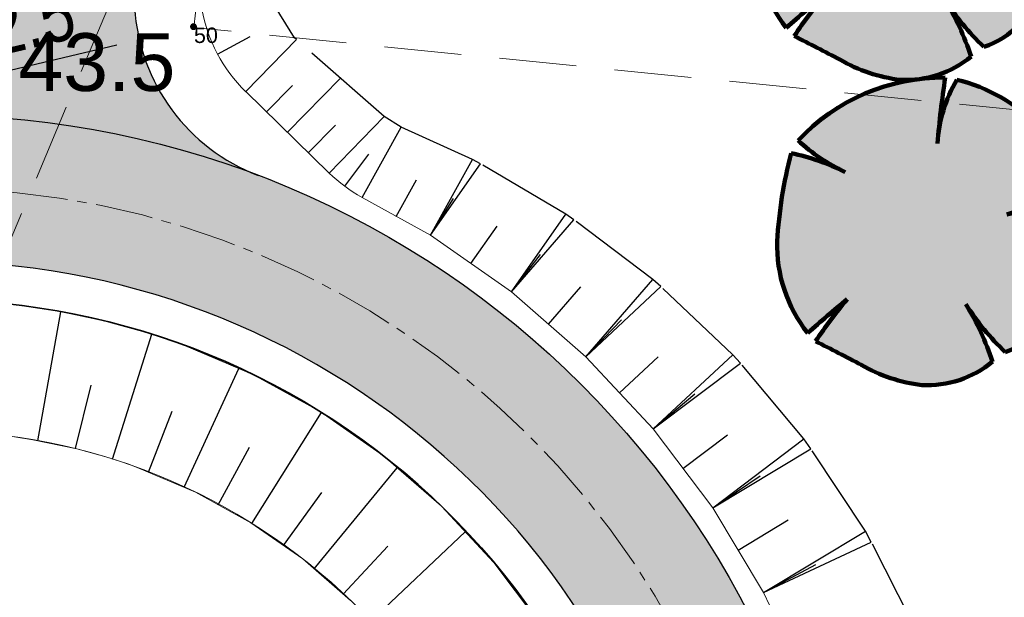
# Model space of a CAD drawing. Header units: metres. Extents: x 0 to 5465380, y 0 to 5925815.
# Tile 95 of 141: x 5463959.33 to 5463972.11, y 5925521.56 to 5925529.06. Entities that reach past the tile are written whole.
import ezdxf

# ---------------------------------------------------------------- set-up
doc = ezdxf.new("R2010")
doc.units = ezdxf.units.M
for name, pattern in [('CENTER2', [1.125, 0.75, -0.125, 0.125, -0.125]), ('HIDDEN', [0.375, 0.25, -0.125]), ('PRZER2-1', [3, 2, -1])]:
    doc.linetypes.add(name, pattern=pattern)
for name, color, linetype, lineweight in [('$DR - obrzeże 8x30', 34, 'Continuous', 30), ('$DR - osie ścieżek', 7, 'CENTER2', 15), ('$DR - wyp. chodnik', 44, 'Continuous', 5), ('$DR - zał. arch.', 7, 'Continuous', 13), ('$DR - zał. mapa', 250, 'Continuous', 0), ('____rosliny_Nr_Pióra__161', 62, 'Continuous', 0), ('____rosliny_Nr_Pióra__165', 62, 'Continuous', 200)]:
    doc.layers.add(name, color=color, linetype=linetype, lineweight=lineweight)
for name, color, linetype in [('$DR - wymiary', 7, 'Continuous'), ('____rosliny', 7, 'Continuous'), ('AecObjExplode_rys 1_Vport_D5A', 7, 'Continuous'), ('AecObjExplode_rys 3_Vport_DDD', 7, 'Continuous'), ('AecObjExplode_rys 4_Vport_E22', 7, 'Continuous'), ('C-DROGI-KORYTARZE', 7, 'Continuous'), ('C-DROGI-SYTUACJA', 7, 'Continuous'), ('C-DZIALKI', 5, 'Continuous'), ('C-TEREN-SKARPY', 94, 'Continuous'), ('Punkty', 7, 'Continuous'), ('Teksty', 7, 'Continuous')]:
    doc.layers.add(name, color=color, linetype=linetype)
for name, color, linetype, lineweight, true_color in [('CC_Punkt wysokościowy', 7, 'Continuous', 18, 0x0a0909), ('CC_Zakrzewienie', 7, 'PRZER2-1', 18, 0x0a0909), ('GSSLZD', 7, 'Continuous', 18, 0x0a0909)]:
    doc.layers.add(name, color=color, linetype=linetype, lineweight=lineweight, true_color=true_color)
doc.styles.add('Arial', font='arial.ttf')
doc.styles.add('ARIAL 2', font='ARIALN.TTF')
doc.styles.get("Standard").update_dxf_attribs({"font": 'arial.ttf'})
doc.dimstyles.new('LINIOWY', dxfattribs={"dimtxt": 0.7, "dimasz": 0.3, "dimexe": 0.3, "dimexo": 0, "dimgap": 0.2, "dimtad": 1, "dimzin": 9, "dimdsep": 46, "dimtxsty": 'ARIAL 2', "dimblk": 'OBLIQUE', "dimcen": 0, "dimdle": 0.2, "dimclrd": 7, "dimclre": 7, "dimclrt": 1, "dimadec": 0, "dimazin": 0, "dimtfac": 1, "dimtofl": 0, "dimtmove": 1, "dimatfit": 3, "dimldrblk": 'OBLIQUE', "dimfxl": 0.3, "dimfxlon": 1, "dimtolj": 1, "dimtzin": 1, "dimarcsym": 0})
doc.dimstyles.new('LINIOWY$4', dxfattribs={"dimtxt": 0.7, "dimasz": 0.3, "dimexe": 0.3, "dimexo": 0, "dimgap": 0.2, "dimtad": 1, "dimzin": 9, "dimdsep": 46, "dimtxsty": 'ARIAL 2', "dimblk1": 'OBLIQUE', "dimsah": 1, "dimcen": 0, "dimdle": 0.2, "dimclrd": 7, "dimclre": 7, "dimclrt": 1, "dimadec": 0, "dimazin": 0, "dimtfac": 1, "dimtofl": 0, "dimtmove": 1, "dimatfit": 3, "dimldrblk": 'OBLIQUE', "dimfxl": 0.3, "dimfxlon": 1, "dimtolj": 1, "dimtzin": 1, "dimarcsym": 0})
pattern_1 = [(37.5, (500, 0), (-0.01600031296, 0.48941323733), [0, -0.38608, 0, -0.4318, 0, -0.41275]), (7.5, (500, 0), (0.44952328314, 0.71682510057), [0, -0.20828, 0, -0.34798, 0, -0.13335]), (327.5, (499.6876, 0), (0.790992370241, 0.001437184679), [0, -0.127, 0, -0.4572, 0, -0.5969]), (317.5, (499.6876, 0), (0.76355645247, 0.22292932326), [0, -0.0635, 0, -0.29972, 0, -0.3429])]

# ---------------------------------------------------------------- blocks, each defined once
blk = doc.blocks.new('GK.6640.1913.2022 szara')
at = {"layer": 'CC_Punkt wysokościowy'}
blk.add_hatch(color=252, dxfattribs=at).paths.add_polyline_path([(5463961.628, 5925528.972, 1), (5463961.538, 5925528.972, 1)])
at = {"layer": 'CC_Zakrzewienie', "color": 252, "ltscale": 0.5}
blk.add_lwpolyline([(5463977.65, 5925569.937), (5463958.717, 5925565.368), (5463950.876, 5925547.321), (5463930.646, 5925543.783), (5463929.241, 5925503.739), (5463946.136, 5925495.218)], close=True, dxfattribs=at)
at = {"layer": 'GSSLZD', "color": 252, "linetype": 'PRZER2-1', "ltscale": 0.5}
blk.add_lwpolyline([(5463962.85, 5925540.407), (5463972.894, 5925539.323), (5463975.507, 5925527.565), (5463961.589, 5925528.96), (5463962.85, 5925540.407)], dxfattribs=at)
at = {"layer": 'Punkty', "color": 252, "lineweight": 35}
blk.add_point((5463961.589, 5925528.96), dxfattribs=at)
at = {"layer": 'CC_Punkt wysokościowy', "color": 252, "lineweight": 0, "style": 'Arial'}
blk.add_text('43.5', height=0.75, dxfattribs=at).set_placement((5463959.309, 5925528.137))
at = {"layer": 'Teksty', "color": 252, "lineweight": 35}
blk.add_text('50', height=0.2, dxfattribs=at).set_placement((5463961.589, 5925528.76, 43.534))
blk = doc.blocks.new('Symbol drzewa rzut 1 12', base_point=(5464021.331, 5925651.474))
at = {"layer": '____rosliny_Nr_Pióra__161', "linetype": 'Continuous'}
blk.add_hatch(color=256, dxfattribs=at).paths.add_polyline_path([(5464020.428, 5925649.763, 0.102387), (5464021.207, 5925649.479, 0.189926), (5464022.131, 5925649.758, 0.058172), (5464021.806, 5925650.513, 0.060987), (5464022.3, 5925649.878, 0.261493), (5464023.036, 5925650.633, -0.023868), (5464023.157, 5925650.963, 0.176093), (5464023.249, 5925651.883, -0.033475), (5464022.37, 5925651.663, 0.059133), (5464023.13, 5925651.989, 0.165491), (5464022.81, 5925652.801, 0.138163), (5464021.766, 5925653.43, 0.117282), (5464021.493, 5925652.611, -0.017941), (5464021.617, 5925653.461, 0.21157), (5464019.685, 5925652.696, 0.07472), (5464020.285, 5925652.27, 0.066738), (5464019.59, 5925652.534, 0.048896), (5464019.379, 5925651.397, 0.176271), (5464019.743, 5925650.195, -0.009616), (5464020.267, 5925650.619, 0.030984), (5464019.843, 5925650.083, -0.00375)], flags=0)
at = {"layer": '____rosliny_Nr_Pióra__165', "linetype": 'Continuous'}
for centre, radius, start, end in [((5464021.514, 5925650.898), 2.565, 87.7038, 135.4874), ((5464033.401, 5925651.31), 11.978, 169.6537, 173.7651), ((5464023.352, 5925652.446), 1.866, 148.201, 174.9578), ((5464021.171, 5925651.262), 2.248, 43.1971, 74.6625), ((5464021.777, 5925651.924), 1.355, 2.7308, 40.3178), ((5464021.403, 5925654.481), 2.478, 226.083, 243.1759), ((5464025.286, 5925650.887), 5.929, 163.8748, 175.0721), ((5464018.952, 5925649.81), 2.798, 61.5472, 76.8198), ((5464021.377, 5925655.028), 3.509, 286.4462, 299.9827), ((5464021.167, 5925658.332), 6.776, 280.2246, 287.8936), ((5464021.938, 5925651.55), 1.353, 334.319, 14.2669), ((5464021.213, 5925651.296), 1.837, 176.8614, 216.849), ((5464026.549, 5925649.526), 3.684, 157.0402, 162.5092), ((5464031.043, 5925636.781), 17.539, 127.9083, 130.1121), ((5464024.373, 5925646.933), 5.518, 138.0797, 145.1786), ((5464021.995, 5925650.912), 1.078, 286.4227, 345.04), ((5464024.647, 5925652.213), 3.311, 210.8951, 224.8549), ((5464018.734, 5925648.74), 3.546, 16.6807, 29.9976), ((5463998.76, 5925610.961), 44.442, 60.8198, 61.6791), ((5464021.503, 5925651.503), 2.046, 238.2841, 261.668), ((5464021.315, 5925650.792), 1.317, 265.2902, 308.3056)]:
    blk.add_arc(centre, radius, start, end, dxfattribs=at)
blk = doc.blocks.new('świetlica_bezrzecze_PB_PZT oczyszczony')
at = {"layer": '____rosliny', "linetype": 'Continuous', "rotation": 1.544128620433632}
for p in [(5463970.833, 5925530.279), (5463971.111, 5925526.316)]:
    blk.add_blockref('Symbol drzewa rzut 1 12', p, dxfattribs=at)
blk = doc.blocks.new('*D121')
at = {"layer": '$DR - wymiary', "color": 7, "lineweight": -2, "transparency": 16777216}
blk.add_line((5463958.35, 5925528.207), (5463960.588, 5925528.734), dxfattribs=at)
at = {"layer": '$DR - wymiary', "color": 7, "transparency": 16777216}
blk.add_solid([(5463960.576, 5925528.783), (5463960.599, 5925528.686), (5463960.88, 5925528.803)], dxfattribs=at)
at = {"layer": 'Defpoints', "color": 0, "transparency": 16777216}
for p in [(5463963.313, 5925529.377), (5463960.88, 5925528.803)]:
    blk.add_point(p, dxfattribs=at)
at = {"layer": '$DR - wymiary', "color": 1, "transparency": 16777216, "insert": (5463959.195, 5925528.979), "char_height": 0.7, "attachment_point": 5, "rotation": 13.2623, "style": 'ARIAL 2'}
blk.add_mtext('\\A1;R2.5', dxfattribs=at)
blk = doc.blocks.new('_OBLIQUE')
at = {"color": 0, "linetype": 'ByBlock'}
blk.add_line((-0.5, -0.5), (0.5, 0.5), dxfattribs=at)
blk = doc.blocks.new('*D137')
at = {"layer": '$DR - wymiary', "color": 7, "lineweight": -2, "transparency": 16777216}
blk.add_line((5463958.724, 5925585.382), (5463964.93, 5925585.382), dxfattribs=at)
at = {"layer": 'Defpoints', "color": 0, "transparency": 16777216}
for p in [(5463958.724, 5925585.382), (5463960.561, 5925585.382), (0, 0)]:
    blk.add_point(p, dxfattribs=at)
at = {"layer": '$DR - wymiary', "color": 1, "transparency": 16777216, "insert": (5463962.845, 5925585.94), "char_height": 0.7, "attachment_point": 5, "style": 'ARIAL 2'}
blk.add_mtext('\\A1;5925585.38', dxfattribs=at)
blk = doc.blocks.new('AecObjExplode_rys 1_Vport_D5A')
at = {"layer": 'C-DROGI-KORYTARZE', "color": 92, "linetype": 'Continuous', "lineweight": 9}
for p, q in [((5463959.109, 5925525.376), (5463959.497, 5925525.33)), ((5463959.497, 5925525.33), (5463959.787, 5925525.285)), ((5463959.787, 5925525.285), (5463960.478, 5925525.139)), ((5463960.478, 5925525.139), (5463960.938, 5925525.013)), ((5463960.938, 5925525.013), (5463961.283, 5925524.901)), ((5463961.283, 5925524.901), (5463961.434, 5925524.847)), ((5463961.434, 5925524.847), (5463962.355, 5925524.457)), ((5463962.355, 5925524.457), (5463963.229, 5925523.973)), ((5463963.229, 5925523.973), (5463964.048, 5925523.4)), ((5463959.261, 5925523.646), (5463959.499, 5925523.609)), ((5463959.499, 5925523.609), (5463960.068, 5925523.49)), ((5463960.068, 5925523.49), (5463960.445, 5925523.386)), ((5463964.048, 5925523.4), (5463964.802, 5925522.744)), ((5463960.445, 5925523.386), (5463960.729, 5925523.294)), ((5463960.729, 5925523.294), (5463960.853, 5925523.25)), ((5463960.853, 5925523.25), (5463961.61, 5925522.929)), ((5463961.61, 5925522.929), (5463962.328, 5925522.531)), ((5463964.802, 5925522.744), (5463965.484, 5925522.013)), ((5463962.328, 5925522.531), (5463963.002, 5925522.06)), ((5463963.002, 5925522.06), (5463963.622, 5925521.521)), ((5463965.484, 5925522.013), (5463966.086, 5925521.215))]:
    blk.add_line(p, q, dxfattribs=at)
at = {"layer": 'C-DROGI-KORYTARZE', "color": 54, "linetype": 'Continuous', "lineweight": -3}
for p, q in [((5463959.56, 5925523.596, 44), (5463959.861, 5925525.269, 43.903)), ((5463960.531, 5925523.358, 44), (5463961.042, 5925524.979, 43.908)), ((5463961.461, 5925522.992, 44), (5463962.173, 5925524.534, 43.919)), ((5463960.05, 5925523.494, 44), (5463960.253, 5925524.319, 43.952)), ((5463961, 5925523.187, 44), (5463961.307, 5925523.98, 43.957)), ((5463962.342, 5925522.521, 44), (5463963.245, 5925523.961, 43.93)), ((5463961.905, 5925522.765, 44), (5463962.31, 5925523.511, 43.962)), ((5463963.149, 5925521.932, 44), (5463964.227, 5925523.244, 43.942)), ((5463962.752, 5925522.235, 44), (5463963.248, 5925522.924, 43.968)), ((5463963.876, 5925521.248, 44), (5463965.112, 5925522.412, 43.956)), ((5463963.526, 5925521.604, 44), (5463964.106, 5925522.225, 43.975))]:
    blk.add_line(p, q, dxfattribs=at)
at = {"layer": 'C-DROGI-SYTUACJA', "color": 92, "linetype": 'Continuous', "lineweight": 9}
for p, q in [((5463963.345, 5925527.071), (5463962.262, 5925528.128)), ((5463964.659, 5925526.263), (5463963.772, 5925526.754)), ((5463965.71, 5925525.528), (5463964.659, 5925526.263)), ((5463966.677, 5925524.687), (5463965.71, 5925525.528)), ((5463967.552, 5925523.749), (5463966.677, 5925524.687)), ((5463968.324, 5925522.726), (5463967.552, 5925523.749)), ((5463968.985, 5925521.627), (5463968.324, 5925522.726)), ((5463969.527, 5925520.465), (5463968.985, 5925521.627))]:
    blk.add_line(p, q, dxfattribs=at)
at = {"layer": 'C-DROGI-SYTUACJA', "color": 92, "linetype": 'Continuous', "lineweight": 9, "extrusion": (0, 0, -1)}
for centre, start, end in [((-5463963.658, 5925529.56), 314.2654, 24.7247), ((-5463964.741, 5925528.504), 298.9859, 314.2654)]:
    blk.add_arc(centre, 2, start, end, dxfattribs=at)
at = {"layer": 'C-DZIALKI', "color": 7, "linetype": 'Continuous', "lineweight": 35}
blk.add_arc((5463958.17, 5925515.873), 9.55, 293.1971, 291.9971, dxfattribs=at)
at = {"layer": 'C-DZIALKI', "color": 92, "linetype": 'Continuous', "lineweight": 9}
blk.add_arc((5463958.17, 5925515.873), 7.85, 293.327, 291.8672, dxfattribs=at)
at = {"layer": 'C-TEREN-SKARPY', "color": 92, "linetype": 'HIDDEN', "lineweight": -3, "ltscale": 5}
for p, q in [((5463962.895, 5925528.829), (5463962.591, 5925529.315)), ((5463962.922, 5925528.805), (5463962.895, 5925528.829)), ((5463964.059, 5925527.804), (5463962.922, 5925528.805)), ((5463964.278, 5925527.666), (5463964.059, 5925527.804)), ((5463965.205, 5925527.249), (5463964.278, 5925527.666)), ((5463965.31, 5925527.192), (5463965.205, 5925527.249)), ((5463966.416, 5925526.537), (5463965.31, 5925527.192)), ((5463966.523, 5925526.463), (5463966.416, 5925526.537)), ((5463967.548, 5925525.689), (5463966.523, 5925526.463)), ((5463967.653, 5925525.597), (5463967.548, 5925525.689)), ((5463968.584, 5925524.713), (5463967.653, 5925525.597)), ((5463968.684, 5925524.603), (5463968.584, 5925524.713)), ((5463969.509, 5925523.619), (5463968.684, 5925524.603)), ((5463969.599, 5925523.492), (5463969.509, 5925523.619)), ((5463970.307, 5925522.422), (5463969.599, 5925523.492)), ((5463970.384, 5925522.28), (5463970.307, 5925522.422)), ((5463970.965, 5925521.136), (5463970.384, 5925522.28))]:
    blk.add_line(p, q, dxfattribs=at)
at = {"layer": 'C-TEREN-SKARPY', "color": 92, "linetype": 'Continuous', "lineweight": -3}
for p, q in [((5463961.894, 5925528.617, 43.912), (5463962.319, 5925528.844, 43.681)), ((5463962.262, 5925528.128, 43.916), (5463962.922, 5925528.805, 43.443)), ((5463962.262, 5925528.128), (5463962.922, 5925528.805)), ((5463962.804, 5925527.6, 43.918), (5463963.491, 5925528.305, 43.426)), ((5463962.533, 5925527.864, 43.917), (5463962.87, 5925528.209, 43.676)), ((5463963.345, 5925527.071, 43.92), (5463964.059, 5925527.804, 43.408)), ((5463963.345, 5925527.071), (5463964.059, 5925527.804)), ((5463963.075, 5925527.336, 43.919), (5463963.425, 5925527.695, 43.668)), ((5463963.772, 5925526.754, 43.922), (5463964.278, 5925527.666, 43.401)), ((5463963.772, 5925526.754), (5463964.278, 5925527.666)), ((5463963.548, 5925526.899, 43.921), (5463963.859, 5925527.316, 43.663)), ((5463964.659, 5925526.263, 43.93), (5463965.205, 5925527.249, 43.366)), ((5463964.659, 5925526.263), (5463965.205, 5925527.249)), ((5463964.659, 5925526.263, 43.93), (5463965.31, 5925527.192, 43.362)), ((5463964.659, 5925526.263), (5463965.31, 5925527.192)), ((5463964.216, 5925526.509, 43.926), (5463964.479, 5925526.983, 43.655)), ((5463964.659, 5925526.263, 43.93), (5463964.958, 5925526.742, 43.647)), ((5463965.71, 5925525.528, 43.94), (5463966.416, 5925526.537, 43.324)), ((5463965.71, 5925525.528), (5463966.416, 5925526.537)), ((5463965.71, 5925525.528, 43.94), (5463966.523, 5925526.463, 43.32)), ((5463965.71, 5925525.528), (5463966.523, 5925526.463)), ((5463965.184, 5925525.895, 43.935), (5463965.524, 5925526.38, 43.639)), ((5463965.71, 5925525.528, 43.94), (5463966.089, 5925526.014, 43.631)), ((5463966.193, 5925525.107, 43.945), (5463966.614, 5925525.592, 43.624)), ((5463966.677, 5925524.687, 43.951), (5463967.548, 5925525.689, 43.287)), ((5463966.677, 5925524.687), (5463967.548, 5925525.689)), ((5463966.677, 5925524.687, 43.951), (5463967.653, 5925525.597, 43.284)), ((5463966.677, 5925524.687), (5463967.653, 5925525.597)), ((5463966.677, 5925524.687, 43.951), (5463967.139, 5925525.165, 43.618)), ((5463967.115, 5925524.218, 43.957), (5463967.617, 5925524.686, 43.613)), ((5463967.552, 5925523.749, 43.962), (5463968.584, 5925524.713, 43.257)), ((5463967.552, 5925523.749), (5463968.584, 5925524.713)), ((5463967.552, 5925523.749, 43.962), (5463968.684, 5925524.603, 43.254)), ((5463967.552, 5925523.749), (5463968.684, 5925524.603)), ((5463967.552, 5925523.749, 43.962), (5463968.093, 5925524.204, 43.609)), ((5463967.938, 5925523.237, 43.969), (5463968.517, 5925523.674, 43.606)), ((5463968.324, 5925522.726, 43.975), (5463969.509, 5925523.619, 43.233)), ((5463968.324, 5925522.726), (5463969.509, 5925523.619)), ((5463968.324, 5925522.726, 43.975), (5463969.599, 5925523.492, 43.231)), ((5463968.324, 5925522.726), (5463969.599, 5925523.492)), ((5463968.324, 5925522.726, 43.975), (5463968.939, 5925523.141, 43.604)), ((5463968.654, 5925522.176, 43.982), (5463969.304, 5925522.567, 43.603)), ((5463968.985, 5925521.627, 43.988), (5463970.307, 5925522.422, 43.217)), ((5463968.985, 5925521.627), (5463970.307, 5925522.422)), ((5463968.985, 5925521.627, 43.988), (5463970.384, 5925522.28, 43.216)), ((5463968.985, 5925521.627), (5463970.384, 5925522.28)), ((5463968.985, 5925521.627, 43.988), (5463969.665, 5925521.989, 43.602))]:
    blk.add_line(p, q, dxfattribs=at)
blk = doc.blocks.new('AecObjExplode_rys 4_Vport_E22')
at = {"layer": 'C-DROGI-KORYTARZE', "color": 92, "linetype": 'Continuous', "lineweight": 9}
for p, q in [((5463959.109, 5925525.376), (5463959.497, 5925525.33)), ((5463959.497, 5925525.33), (5463959.787, 5925525.285)), ((5463959.787, 5925525.285), (5463960.478, 5925525.139)), ((5463960.478, 5925525.139), (5463960.938, 5925525.013)), ((5463960.938, 5925525.013), (5463961.283, 5925524.901)), ((5463961.283, 5925524.901), (5463961.434, 5925524.847)), ((5463961.434, 5925524.847), (5463962.355, 5925524.457)), ((5463962.355, 5925524.457), (5463963.229, 5925523.973)), ((5463963.229, 5925523.973), (5463964.048, 5925523.4)), ((5463959.261, 5925523.646), (5463959.499, 5925523.609)), ((5463959.499, 5925523.609), (5463960.068, 5925523.49)), ((5463960.068, 5925523.49), (5463960.445, 5925523.386)), ((5463964.048, 5925523.4), (5463964.802, 5925522.744)), ((5463960.445, 5925523.386), (5463960.729, 5925523.294)), ((5463960.729, 5925523.294), (5463960.853, 5925523.25)), ((5463960.853, 5925523.25), (5463961.61, 5925522.929)), ((5463961.61, 5925522.929), (5463962.328, 5925522.531)), ((5463964.802, 5925522.744), (5463965.484, 5925522.013)), ((5463962.328, 5925522.531), (5463963.002, 5925522.06)), ((5463963.002, 5925522.06), (5463963.622, 5925521.521)), ((5463965.484, 5925522.013), (5463966.086, 5925521.215))]:
    blk.add_line(p, q, dxfattribs=at)
at = {"layer": 'C-DROGI-KORYTARZE', "color": 54, "linetype": 'Continuous', "lineweight": -3}
for p, q in [((5463959.56, 5925523.596, 44), (5463959.861, 5925525.269, 43.903)), ((5463960.531, 5925523.358, 44), (5463961.042, 5925524.979, 43.908)), ((5463961.461, 5925522.992, 44), (5463962.173, 5925524.534, 43.919)), ((5463960.05, 5925523.494, 44), (5463960.253, 5925524.319, 43.952)), ((5463961, 5925523.187, 44), (5463961.307, 5925523.98, 43.957)), ((5463962.342, 5925522.521, 44), (5463963.245, 5925523.961, 43.93)), ((5463961.905, 5925522.765, 44), (5463962.31, 5925523.511, 43.962)), ((5463963.149, 5925521.932, 44), (5463964.227, 5925523.244, 43.942)), ((5463962.752, 5925522.235, 44), (5463963.248, 5925522.924, 43.968)), ((5463963.876, 5925521.248, 44), (5463965.112, 5925522.412, 43.956)), ((5463963.526, 5925521.604, 44), (5463964.106, 5925522.225, 43.975))]:
    blk.add_line(p, q, dxfattribs=at)
at = {"layer": 'C-DROGI-SYTUACJA', "color": 92, "linetype": 'Continuous', "lineweight": 9}
for p, q in [((5463963.345, 5925527.071), (5463962.262, 5925528.128)), ((5463964.659, 5925526.263), (5463963.772, 5925526.754)), ((5463965.71, 5925525.528), (5463964.659, 5925526.263)), ((5463966.677, 5925524.687), (5463965.71, 5925525.528)), ((5463967.552, 5925523.749), (5463966.677, 5925524.687)), ((5463968.324, 5925522.726), (5463967.552, 5925523.749)), ((5463968.985, 5925521.627), (5463968.324, 5925522.726)), ((5463969.527, 5925520.465), (5463968.985, 5925521.627))]:
    blk.add_line(p, q, dxfattribs=at)
at = {"layer": 'C-DROGI-SYTUACJA', "color": 92, "linetype": 'Continuous', "lineweight": 9, "extrusion": (0, 0, -1)}
for centre, start, end in [((-5463963.658, 5925529.56), 314.2654, 24.7247), ((-5463964.741, 5925528.504), 298.9859, 314.2654)]:
    blk.add_arc(centre, 2, start, end, dxfattribs=at)
at = {"layer": 'C-DZIALKI', "color": 7, "linetype": 'Continuous', "lineweight": 35}
blk.add_arc((5463958.17, 5925515.873), 9.55, 293.1971, 291.9971, dxfattribs=at)
at = {"layer": 'C-DZIALKI', "color": 92, "linetype": 'Continuous', "lineweight": 9}
blk.add_arc((5463958.17, 5925515.873), 7.85, 293.327, 291.8672, dxfattribs=at)
at = {"layer": 'C-TEREN-SKARPY', "color": 92, "linetype": 'HIDDEN', "lineweight": -3, "ltscale": 5}
for p, q in [((5463962.895, 5925528.829), (5463962.591, 5925529.315)), ((5463962.922, 5925528.805), (5463962.895, 5925528.829)), ((5463964.059, 5925527.804), (5463962.922, 5925528.805)), ((5463964.278, 5925527.666), (5463964.059, 5925527.804)), ((5463965.205, 5925527.249), (5463964.278, 5925527.666)), ((5463965.31, 5925527.192), (5463965.205, 5925527.249)), ((5463966.416, 5925526.537), (5463965.31, 5925527.192)), ((5463966.523, 5925526.463), (5463966.416, 5925526.537)), ((5463967.548, 5925525.689), (5463966.523, 5925526.463)), ((5463967.653, 5925525.597), (5463967.548, 5925525.689)), ((5463968.584, 5925524.713), (5463967.653, 5925525.597)), ((5463968.684, 5925524.603), (5463968.584, 5925524.713)), ((5463969.509, 5925523.619), (5463968.684, 5925524.603)), ((5463969.599, 5925523.492), (5463969.509, 5925523.619)), ((5463970.307, 5925522.422), (5463969.599, 5925523.492)), ((5463970.384, 5925522.28), (5463970.307, 5925522.422)), ((5463970.965, 5925521.136), (5463970.384, 5925522.28))]:
    blk.add_line(p, q, dxfattribs=at)
at = {"layer": 'C-TEREN-SKARPY', "color": 92, "linetype": 'Continuous', "lineweight": -3}
for p, q in [((5463961.894, 5925528.617, 43.912), (5463962.319, 5925528.844, 43.681)), ((5463962.262, 5925528.128, 43.916), (5463962.922, 5925528.805, 43.443)), ((5463962.262, 5925528.128), (5463962.922, 5925528.805)), ((5463962.804, 5925527.6, 43.918), (5463963.491, 5925528.305, 43.426)), ((5463962.533, 5925527.864, 43.917), (5463962.87, 5925528.209, 43.676)), ((5463963.345, 5925527.071, 43.92), (5463964.059, 5925527.804, 43.408)), ((5463963.345, 5925527.071), (5463964.059, 5925527.804)), ((5463963.075, 5925527.336, 43.919), (5463963.425, 5925527.695, 43.668)), ((5463963.772, 5925526.754, 43.922), (5463964.278, 5925527.666, 43.401)), ((5463963.772, 5925526.754), (5463964.278, 5925527.666)), ((5463963.548, 5925526.899, 43.921), (5463963.859, 5925527.316, 43.663)), ((5463964.659, 5925526.263, 43.93), (5463965.205, 5925527.249, 43.366)), ((5463964.659, 5925526.263), (5463965.205, 5925527.249)), ((5463964.659, 5925526.263, 43.93), (5463965.31, 5925527.192, 43.362)), ((5463964.659, 5925526.263), (5463965.31, 5925527.192)), ((5463964.216, 5925526.509, 43.926), (5463964.479, 5925526.983, 43.655)), ((5463964.659, 5925526.263, 43.93), (5463964.958, 5925526.742, 43.647)), ((5463965.71, 5925525.528, 43.94), (5463966.416, 5925526.537, 43.324)), ((5463965.71, 5925525.528), (5463966.416, 5925526.537)), ((5463965.71, 5925525.528, 43.94), (5463966.523, 5925526.463, 43.32)), ((5463965.71, 5925525.528), (5463966.523, 5925526.463)), ((5463965.184, 5925525.895, 43.935), (5463965.524, 5925526.38, 43.639)), ((5463965.71, 5925525.528, 43.94), (5463966.089, 5925526.014, 43.631)), ((5463966.193, 5925525.107, 43.945), (5463966.614, 5925525.592, 43.624)), ((5463966.677, 5925524.687, 43.951), (5463967.548, 5925525.689, 43.287)), ((5463966.677, 5925524.687), (5463967.548, 5925525.689)), ((5463966.677, 5925524.687, 43.951), (5463967.653, 5925525.597, 43.284)), ((5463966.677, 5925524.687), (5463967.653, 5925525.597)), ((5463966.677, 5925524.687, 43.951), (5463967.139, 5925525.165, 43.618)), ((5463967.115, 5925524.218, 43.957), (5463967.617, 5925524.686, 43.613)), ((5463967.552, 5925523.749, 43.962), (5463968.584, 5925524.713, 43.257)), ((5463967.552, 5925523.749), (5463968.584, 5925524.713)), ((5463967.552, 5925523.749, 43.962), (5463968.684, 5925524.603, 43.254)), ((5463967.552, 5925523.749), (5463968.684, 5925524.603)), ((5463967.552, 5925523.749, 43.962), (5463968.093, 5925524.204, 43.609)), ((5463967.938, 5925523.237, 43.969), (5463968.517, 5925523.674, 43.606)), ((5463968.324, 5925522.726, 43.975), (5463969.509, 5925523.619, 43.233)), ((5463968.324, 5925522.726), (5463969.509, 5925523.619)), ((5463968.324, 5925522.726, 43.975), (5463969.599, 5925523.492, 43.231)), ((5463968.324, 5925522.726), (5463969.599, 5925523.492)), ((5463968.324, 5925522.726, 43.975), (5463968.939, 5925523.141, 43.604)), ((5463968.654, 5925522.176, 43.982), (5463969.304, 5925522.567, 43.603)), ((5463968.985, 5925521.627, 43.988), (5463970.307, 5925522.422, 43.217)), ((5463968.985, 5925521.627), (5463970.307, 5925522.422)), ((5463968.985, 5925521.627, 43.988), (5463970.384, 5925522.28, 43.216)), ((5463968.985, 5925521.627), (5463970.384, 5925522.28)), ((5463968.985, 5925521.627, 43.988), (5463969.665, 5925521.989, 43.602))]:
    blk.add_line(p, q, dxfattribs=at)
blk = doc.blocks.new('AecObjExplode_rys 3_Vport_DDD')
at = {"layer": 'C-DROGI-KORYTARZE', "color": 92, "linetype": 'Continuous', "lineweight": 9}
for p, q in [((5463959.109, 5925525.376), (5463959.497, 5925525.33)), ((5463959.497, 5925525.33), (5463959.787, 5925525.285)), ((5463959.787, 5925525.285), (5463960.478, 5925525.139)), ((5463960.478, 5925525.139), (5463960.938, 5925525.013)), ((5463960.938, 5925525.013), (5463961.283, 5925524.901)), ((5463961.283, 5925524.901), (5463961.434, 5925524.847)), ((5463961.434, 5925524.847), (5463962.355, 5925524.457)), ((5463962.355, 5925524.457), (5463963.229, 5925523.973)), ((5463963.229, 5925523.973), (5463964.048, 5925523.4)), ((5463959.261, 5925523.646), (5463959.499, 5925523.609)), ((5463959.499, 5925523.609), (5463960.068, 5925523.49)), ((5463960.068, 5925523.49), (5463960.445, 5925523.386)), ((5463964.048, 5925523.4), (5463964.802, 5925522.744)), ((5463960.445, 5925523.386), (5463960.729, 5925523.294)), ((5463960.729, 5925523.294), (5463960.853, 5925523.25)), ((5463960.853, 5925523.25), (5463961.61, 5925522.929)), ((5463961.61, 5925522.929), (5463962.328, 5925522.531)), ((5463964.802, 5925522.744), (5463965.484, 5925522.013)), ((5463962.328, 5925522.531), (5463963.002, 5925522.06)), ((5463963.002, 5925522.06), (5463963.622, 5925521.521)), ((5463965.484, 5925522.013), (5463966.086, 5925521.215))]:
    blk.add_line(p, q, dxfattribs=at)
at = {"layer": 'C-DROGI-KORYTARZE', "color": 54, "linetype": 'Continuous', "lineweight": -3}
for p, q in [((5463959.56, 5925523.596, 44), (5463959.861, 5925525.269, 43.903)), ((5463960.531, 5925523.358, 44), (5463961.042, 5925524.979, 43.908)), ((5463961.461, 5925522.992, 44), (5463962.173, 5925524.534, 43.919)), ((5463960.05, 5925523.494, 44), (5463960.253, 5925524.319, 43.952)), ((5463961, 5925523.187, 44), (5463961.307, 5925523.98, 43.957)), ((5463962.342, 5925522.521, 44), (5463963.245, 5925523.961, 43.93)), ((5463961.905, 5925522.765, 44), (5463962.31, 5925523.511, 43.962)), ((5463963.149, 5925521.932, 44), (5463964.227, 5925523.244, 43.942)), ((5463962.752, 5925522.235, 44), (5463963.248, 5925522.924, 43.968)), ((5463963.876, 5925521.248, 44), (5463965.112, 5925522.412, 43.956)), ((5463963.526, 5925521.604, 44), (5463964.106, 5925522.225, 43.975))]:
    blk.add_line(p, q, dxfattribs=at)
at = {"layer": 'C-DROGI-SYTUACJA', "color": 92, "linetype": 'Continuous', "lineweight": 9}
for p, q in [((5463963.345, 5925527.071), (5463962.262, 5925528.128)), ((5463964.659, 5925526.263), (5463963.772, 5925526.754)), ((5463965.71, 5925525.528), (5463964.659, 5925526.263)), ((5463966.677, 5925524.687), (5463965.71, 5925525.528)), ((5463967.552, 5925523.749), (5463966.677, 5925524.687)), ((5463968.324, 5925522.726), (5463967.552, 5925523.749)), ((5463968.985, 5925521.627), (5463968.324, 5925522.726)), ((5463969.527, 5925520.465), (5463968.985, 5925521.627))]:
    blk.add_line(p, q, dxfattribs=at)
at = {"layer": 'C-DROGI-SYTUACJA', "color": 92, "linetype": 'Continuous', "lineweight": 9, "extrusion": (0, 0, -1)}
for centre, start, end in [((-5463963.658, 5925529.56), 314.2654, 24.7247), ((-5463964.741, 5925528.504), 298.9859, 314.2654)]:
    blk.add_arc(centre, 2, start, end, dxfattribs=at)
at = {"layer": 'C-DZIALKI', "color": 7, "linetype": 'Continuous', "lineweight": 35}
blk.add_arc((5463958.17, 5925515.873), 9.55, 293.1971, 291.9971, dxfattribs=at)
at = {"layer": 'C-DZIALKI', "color": 92, "linetype": 'Continuous', "lineweight": 9}
blk.add_arc((5463958.17, 5925515.873), 7.85, 293.327, 291.8672, dxfattribs=at)
at = {"layer": 'C-TEREN-SKARPY', "color": 92, "linetype": 'HIDDEN', "lineweight": -3, "ltscale": 5}
for p, q in [((5463962.895, 5925528.829), (5463962.591, 5925529.315)), ((5463962.922, 5925528.805), (5463962.895, 5925528.829)), ((5463964.059, 5925527.804), (5463962.922, 5925528.805)), ((5463964.278, 5925527.666), (5463964.059, 5925527.804)), ((5463965.205, 5925527.249), (5463964.278, 5925527.666)), ((5463965.31, 5925527.192), (5463965.205, 5925527.249)), ((5463966.416, 5925526.537), (5463965.31, 5925527.192)), ((5463966.523, 5925526.463), (5463966.416, 5925526.537)), ((5463967.548, 5925525.689), (5463966.523, 5925526.463)), ((5463967.653, 5925525.597), (5463967.548, 5925525.689)), ((5463968.584, 5925524.713), (5463967.653, 5925525.597)), ((5463968.684, 5925524.603), (5463968.584, 5925524.713)), ((5463969.509, 5925523.619), (5463968.684, 5925524.603)), ((5463969.599, 5925523.492), (5463969.509, 5925523.619)), ((5463970.307, 5925522.422), (5463969.599, 5925523.492)), ((5463970.384, 5925522.28), (5463970.307, 5925522.422)), ((5463970.965, 5925521.136), (5463970.384, 5925522.28))]:
    blk.add_line(p, q, dxfattribs=at)
at = {"layer": 'C-TEREN-SKARPY', "color": 92, "linetype": 'Continuous', "lineweight": -3}
for p, q in [((5463961.894, 5925528.617, 43.912), (5463962.319, 5925528.844, 43.681)), ((5463962.262, 5925528.128, 43.916), (5463962.922, 5925528.805, 43.443)), ((5463962.262, 5925528.128), (5463962.922, 5925528.805)), ((5463962.804, 5925527.6, 43.918), (5463963.491, 5925528.305, 43.426)), ((5463962.533, 5925527.864, 43.917), (5463962.87, 5925528.209, 43.676)), ((5463963.345, 5925527.071, 43.92), (5463964.059, 5925527.804, 43.408)), ((5463963.345, 5925527.071), (5463964.059, 5925527.804)), ((5463963.075, 5925527.336, 43.919), (5463963.425, 5925527.695, 43.668)), ((5463963.772, 5925526.754, 43.922), (5463964.278, 5925527.666, 43.401)), ((5463963.772, 5925526.754), (5463964.278, 5925527.666)), ((5463963.548, 5925526.899, 43.921), (5463963.859, 5925527.316, 43.663)), ((5463964.659, 5925526.263, 43.93), (5463965.205, 5925527.249, 43.366)), ((5463964.659, 5925526.263), (5463965.205, 5925527.249)), ((5463964.659, 5925526.263, 43.93), (5463965.31, 5925527.192, 43.362)), ((5463964.659, 5925526.263), (5463965.31, 5925527.192)), ((5463964.216, 5925526.509, 43.926), (5463964.479, 5925526.983, 43.655)), ((5463964.659, 5925526.263, 43.93), (5463964.958, 5925526.742, 43.647)), ((5463965.71, 5925525.528, 43.94), (5463966.416, 5925526.537, 43.324)), ((5463965.71, 5925525.528), (5463966.416, 5925526.537)), ((5463965.71, 5925525.528, 43.94), (5463966.523, 5925526.463, 43.32)), ((5463965.71, 5925525.528), (5463966.523, 5925526.463)), ((5463965.184, 5925525.895, 43.935), (5463965.524, 5925526.38, 43.639)), ((5463965.71, 5925525.528, 43.94), (5463966.089, 5925526.014, 43.631)), ((5463966.193, 5925525.107, 43.945), (5463966.614, 5925525.592, 43.624)), ((5463966.677, 5925524.687, 43.951), (5463967.548, 5925525.689, 43.287)), ((5463966.677, 5925524.687), (5463967.548, 5925525.689)), ((5463966.677, 5925524.687, 43.951), (5463967.653, 5925525.597, 43.284)), ((5463966.677, 5925524.687), (5463967.653, 5925525.597)), ((5463966.677, 5925524.687, 43.951), (5463967.139, 5925525.165, 43.618)), ((5463967.115, 5925524.218, 43.957), (5463967.617, 5925524.686, 43.613)), ((5463967.552, 5925523.749, 43.962), (5463968.584, 5925524.713, 43.257)), ((5463967.552, 5925523.749), (5463968.584, 5925524.713)), ((5463967.552, 5925523.749, 43.962), (5463968.684, 5925524.603, 43.254)), ((5463967.552, 5925523.749), (5463968.684, 5925524.603)), ((5463967.552, 5925523.749, 43.962), (5463968.093, 5925524.204, 43.609)), ((5463967.938, 5925523.237, 43.969), (5463968.517, 5925523.674, 43.606)), ((5463968.324, 5925522.726, 43.975), (5463969.509, 5925523.619, 43.233)), ((5463968.324, 5925522.726), (5463969.509, 5925523.619)), ((5463968.324, 5925522.726, 43.975), (5463969.599, 5925523.492, 43.231)), ((5463968.324, 5925522.726), (5463969.599, 5925523.492)), ((5463968.324, 5925522.726, 43.975), (5463968.939, 5925523.141, 43.604)), ((5463968.654, 5925522.176, 43.982), (5463969.304, 5925522.567, 43.603)), ((5463968.985, 5925521.627, 43.988), (5463970.307, 5925522.422, 43.217)), ((5463968.985, 5925521.627), (5463970.307, 5925522.422)), ((5463968.985, 5925521.627, 43.988), (5463970.384, 5925522.28, 43.216)), ((5463968.985, 5925521.627), (5463970.384, 5925522.28)), ((5463968.985, 5925521.627, 43.988), (5463969.665, 5925521.989, 43.602))]:
    blk.add_line(p, q, dxfattribs=at)

msp = doc.modelspace()

# ---------------------------------------------------------------- hatches: boundary and pattern name
at = {"layer": '$DR - wyp. chodnik'}
h = msp.add_hatch(dxfattribs=at)
h.set_pattern_fill('AR-SAND', color=256, scale=0.01)
h.set_pattern_definition(pattern_1)
h.paths.add_polyline_path([(5463958.811, 5925573.433, 1.284126), (5463952.971, 5925595.856), (5463945.622, 5925613.63), (5463944.143, 5925613.018), (5463946.37, 5925607.633, 0.194771), (5463934.37, 5925592.77, 0.959366), (5463910.944, 5925588.139, 1.531072), (5463902.406, 5925567.988), (5463893.559, 5925564.306, 0.384254), (5463887.764, 5925552.083), (5463862.231, 5925541.456), (5463863.153, 5925539.241), (5463888.637, 5925549.847), (5463903.669, 5925513.728), (5463903.08, 5925513.225), (5463904.38, 5925511.705), (5463904.595, 5925511.889), (5463910.657, 5925504.009), (5463924.399, 5925502.717), (5463924.162, 5925500.211), (5463926.552, 5925499.986), (5463926.788, 5925502.493), (5463940.548, 5925501.199), (5463939.758, 5925492.8), (5463941.75, 5925492.612), (5463945.889, 5925536.637, 1.642027), (5463958.177, 5925553.955)])
h.paths.add_polyline_path([(5463914.368, 5925570.584, -0.565703), (5463929.546, 5925559.395), (5463926.129, 5925523.186), (5463905.587, 5925514.846), (5463890.146, 5925551.946, -0.414214), (5463894.404, 5925562.275)], flags=16)
h.paths.add_polyline_path([(5463892.202, 5925579.937, -1), (5463912.302, 5925579.937, -1)], flags=16)
h.paths.add_polyline_path([(5463910.621, 5925571.408, 0.241691), (5463914.061, 5925581.767, 0.332), (5463928.141, 5925579.302), (5463928.394, 5925578.805)], flags=16)
h.paths.add_polyline_path([(5463921.709, 5925573.639), (5463929.394, 5925576.838), (5463944.809, 5925546.509), (5463940.735, 5925503.19), (5463926.976, 5925504.484), (5463932.165, 5925559.475, 0.382129)], flags=16)
h.paths.add_polyline_path([(5463912.703, 5925589.968, -1), (5463932.803, 5925589.968, -1)], flags=16)
h.paths.add_polyline_path([(5463929.85, 5925580.354, 0.111618), (5463933.295, 5925584.342, 0.375671), (5463956.374, 5925560.041), (5463956.18, 5925554.068, 0.258572), (5463946.204, 5925548.178)], flags=16)
h.paths.add_polyline_path([(5463947.101, 5925605.865), (5463951.602, 5925594.979, 0.663307), (5463956.814, 5925573.586), (5463956.436, 5925561.944, -0.732242)], flags=16)
h.paths.add_polyline_path([(5463948.674, 5925585.382, -1), (5463968.774, 5925585.382, -1)], flags=16)
h.paths.add_polyline_path([(5463956.118, 5925552.165), (5463955.923, 5925546.165, 8.05786), (5463957.918, 5925545.968), (5463958.115, 5925552.043, -20.041857)], flags=16)
h.paths.add_polyline_path([(5463926.126, 5925521.027), (5463924.587, 5925504.708), (5463911.711, 5925505.919), (5463906.286, 5925512.971)], flags=16)
h = msp.add_hatch(dxfattribs=at)
h.set_pattern_fill('AR-SAND', color=256, scale=0.01)
h.set_pattern_definition([(37.5, (0, 0), (-0.01600031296, 0.48941323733), [0, -0.38608, 0, -0.4318, 0, -0.41275]), (7.5, (0, 0), (0.44952328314, 0.71682510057), [0, -0.20828, 0, -0.34798, 0, -0.13335]), (327.5, (-0.3124, 0), (0.790992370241, 0.001437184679), [0, -0.127, 0, -0.4572, 0, -0.5969]), (317.5, (-0.3124, 0), (0.76355645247, 0.22292932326), [0, -0.0635, 0, -0.29972, 0, -0.3429])])
h.paths.add_polyline_path([(5463962.423, 5925527.04, -0.64351), (5463962.135, 5925531.582, -0.418207), (5463945.889, 5925536.637), (5463941.794, 5925493.085, -0.483548), (5463947.944, 5925488.225, -0.452883), (5463961.431, 5925500.091, -0.824957), (5463961.168, 5925504.305, -0.490584), (5463946.22, 5925515.873, -0.525282)])
h.paths.add_polyline_path([(5463946.415, 5925523.006), (5463947.256, 5925531.949, 0.126926), (5463953.333, 5925528.744, 0.168021)], flags=16)
h.paths.add_polyline_path([(5463945.292, 5925511.055, 0.204983), (5463952.764, 5925503.23, 0.075674), (5463952.869, 5925500.524, 0.132857), (5463947.635, 5925495.307, 0.117384), (5463943.938, 5925496.661)], flags=16)
h = msp.add_hatch(dxfattribs=at)
h.set_pattern_fill('AR-SAND', color=256, scale=0.01)
h.set_pattern_definition(pattern_1)
h.paths.add_polyline_path([(5463970.12, 5925515.873, 1), (5463946.22, 5925515.873, 1)])
h.paths.add_polyline_path([(5463961.049, 5925506.244), (5463957.129, 5925525.869, -0.910718)], flags=16)
h.paths.add_polyline_path([(5463959.085, 5925505.864, -0.899288), (5463955.171, 5925525.465)], flags=16)

# ---------------------------------------------------------------- linework, layer by layer
at = {"layer": '$DR - obrzeże 8x30', "flags": 128}
msp.add_lwpolyline([(5463957.129, 5925525.869), (5463961.049, 5925506.244, 0.910718)], format="xyb", close=True, dxfattribs=at)
at = {"layer": '$DR - obrzeże 8x30'}
msp.add_circle((5463958.17, 5925515.873), 11.95, dxfattribs=at)
msp.add_arc((5463963.313, 5925529.377), 2.5, 118.1047, 249.1515, dxfattribs=at)
at = {"layer": '$DR - osie ścieżek'}
msp.add_circle((5463958.17, 5925515.873), 11, dxfattribs=at)

# ---------------------------------------------------------------- block references
at = {"layer": '$DR - zał. arch.'}
msp.add_blockref('świetlica_bezrzecze_PB_PZT oczyszczony', (0, 0), dxfattribs=at)
at = {"layer": '$DR - zał. mapa'}
msp.add_blockref('GK.6640.1913.2022 szara', (0, 0), dxfattribs=at)
at = {"layer": 'AecObjExplode_rys 1_Vport_D5A'}
msp.add_blockref('AecObjExplode_rys 1_Vport_D5A', (0, 0), dxfattribs=at)
at = {"layer": 'AecObjExplode_rys 3_Vport_DDD'}
msp.add_blockref('AecObjExplode_rys 3_Vport_DDD', (0, 0), dxfattribs=at)
at = {"layer": 'AecObjExplode_rys 4_Vport_E22'}
msp.add_blockref('AecObjExplode_rys 4_Vport_E22', (0, 0), dxfattribs=at)

# ---------------------------------------------------------------- dimensions: what is measured, and where the dimension line sits
at = {"layer": '$DR - wymiary'}
dim = msp.add_ordinate_dim(feature_location=(5463958.723835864, 5925585.382389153), offset=(1.837338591, 0), dtype=0, origin=(0, 0), dimstyle='LINIOWY', override={"dimfxlon": 0}, dxfattribs=at)
dim.commit()
dim.dimension.update_dxf_attribs({"geometry": '*D137', "text_midpoint": (5463962.845417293, 5925585.939790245)})
dim = msp.add_radius_dim(center=(5463963.313, 5925529.377), mpoint=(5463960.88, 5925528.803), dimstyle='LINIOWY$4', dxfattribs=at)
dim.commit()
dim.dimension.update_dxf_attribs({"geometry": '*D121', "text_midpoint": (5463959.195, 5925528.979)})

doc.saveas('drawing.dxf')
